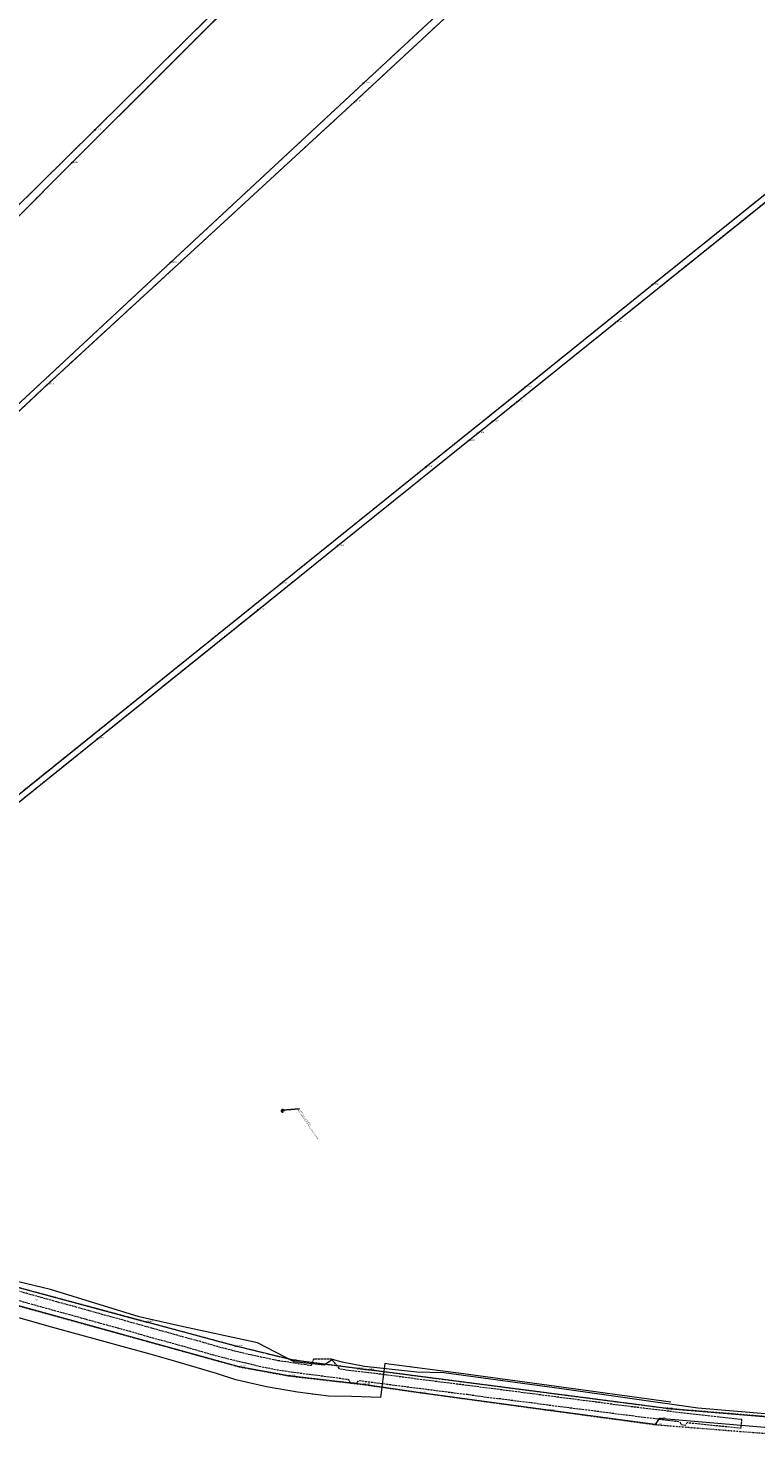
# Model space of a CAD drawing. Header units: metres. Extents: x 6551181 to 6555585, y 5935140 to 5937297.
# Tile 91 of 97: x 6552128 to 6552614, y 5935790 to 5936733. Entities that reach past the tile are written whole.
import ezdxf
from ezdxf import colors
from ezdxf.entities.mleader import LeaderData, LeaderLine
from ezdxf.enums import TextEntityAlignment as Align
from ezdxf.math import Vec2, Vec3

# ---------------------------------------------------------------- set-up
doc = ezdxf.new("R2010")
doc.units = ezdxf.units.M
for name, pattern in [('1.5_0.5', [2, 1.5, -0.5]), ('218-500', [1, 0.5, -0.5]), ('219-500', [0])]:
    doc.linetypes.add(name, pattern=pattern)
for name, color, linetype in [('202-Punkt graniczny stabilizowany trwale', 7, 'Continuous'), ('202-Punkt graniczny stabilizowany trwale-Atr103', 7, 'Continuous'), ('203-Punkt załamania granicy działki nie stabilizowany', 7, 'Continuous'), ('203-Punkt załamania granicy działki nie stabilizowany-Atr103', 7, 'Continuous'), ('218-Granica użytku', 7, 'Continuous'), ('219-Linia granicy', 7, 'Continuous'), ('jezdnia (powierzchnia)', 7, 'Continuous'), ('jezdnia (powierzchnia)-Atr17', 7, 'Continuous'), ('przewód kanalizacyjny (linia)', 7, 'Continuous'), ('przewód kanalizacyjny (linia)-Atr1', 7, 'Continuous'), ('przewód telekomunikacyjny (linia)', 7, 'Continuous'), ('przewód telekomunikacyjny (linia)-Atr1', 7, 'Continuous')]:
    doc.layers.add(name, color=color, linetype=linetype)
doc.layers.add('_odwodnienie', color=150, linetype='Continuous', lineweight=50)
doc.layers.add('_opis', color=7, linetype='Continuous', lineweight=18)
doc.styles.add('marcin', font='arial.ttf')
doc.styles.get("Standard").update_dxf_attribs({"font": 'arial.ttf'})

# ---------------------------------------------------------------- blocks, each defined once
blk = doc.blocks.new('203')
at = {"linetype": 'Continuous', "lineweight": 0}
h = blk.add_hatch(color=0, dxfattribs=at)
edge = h.paths.add_edge_path()
edge.add_arc((0, 0), 0.045, 0, 360)
blk = doc.blocks.new('202')
at = {"color": 0, "linetype": 'Continuous', "lineweight": -2}
blk.add_circle((0, 0), 2.5, dxfattribs=at)

msp = doc.modelspace()

# ---------------------------------------------------------------- linework, layer by layer
at = {"layer": '218-Granica użytku', "color": 3, "linetype": '218-500', "lineweight": 18, "flags": 128}
for points in [[(6552327.23, 5936818.21), (6552172.45, 5936664.85)], [(6552346.09, 5936683.66), (6552460.14, 5936789.44)], [(6552157, 5936642.86), (6552282, 5936767.69)], [(6552402.75, 5936743.23), (6552352.06, 5936696.16)], [(6552352.06, 5936696.16), (6552222.95, 5936576.26)], [(6552140.73, 5936494.88), (6552346.09, 5936683.66)], [(6552172.45, 5936664.85), (6552079.79, 5936573.66)], [(6552017.45, 5936502.57), (6552157, 5936642.86)], [(6552623.69, 5936624.57), (6552544.88, 5936561.35)], [(6552520.51, 5936536.32), (6552626.32, 5936621.32)], [(6552222.95, 5936576.26), (6552095.84, 5936458)], [(6552544.88, 5936561.35), (6552460.08, 5936493.13)], [(6552454.33, 5936483.09), (6552520.51, 5936536.32)], [(6552129.93, 5936484.76), (6552140.73, 5936494.88)], [(6552460.08, 5936493.13), (6552393.6, 5936439.74)], [(6552104.25, 5936460.69), (6552129.93, 5936484.76)], [(6552438.19, 5936470.08), (6552454.33, 5936483.09)], [(6552428.37, 5936462.27), (6552438.19, 5936470.08)], [(6552388.87, 5936430.52), (6552422.02, 5936457.13)], [(6552422.02, 5936457.13), (6552428.37, 5936462.27)], [(6552390.34, 5936437.1), (6552296.61, 5936361.71)], [(6552393.6, 5936439.74), (6552390.34, 5936437.1)], [(6552334.65, 5936386.99), (6552388.87, 5936430.52)], [(6552281.52, 5936344.32), (6552334.65, 5936386.99)], [(6552296.61, 5936361.71), (6552124.61, 5936223.48)], [(6552174.23, 5936258.16), (6552281.52, 5936344.32)], [(6552124, 5936217.75), (6552174.23, 5936258.16)], [(6552207.19, 5935868.51), (6552071.81, 5935904.95)], [(6552116.14, 5935880.9), (6552269.02, 5935838.68)], [(6552235.26, 5935860.96), (6552207.19, 5935868.51)], [(6552266.72, 5935852.49), (6552235.26, 5935860.96)], [(6552305.13, 5935843.05), (6552266.72, 5935852.49)], [(6552347.67, 5935837.64), (6552305.13, 5935843.05)], [(6552269.02, 5935838.68), (6552302.14, 5935832.64)], [(6552302.14, 5935832.64), (6552352.08, 5935826.86)], [(6552355.67, 5935836.6), (6552347.67, 5935837.64)], [(6552554.81, 5935810.84), (6552355.67, 5935836.6)], [(6552352.08, 5935826.86), (6552390.04, 5935821.41)], [(6552390.04, 5935821.41), (6552475.44, 5935809.77)], [(6552475.44, 5935809.77), (6552546.91, 5935800.09)], [(6552694.83, 5935799.34), (6552554.81, 5935810.84)], [(6552546.91, 5935800.09), (6552604.53, 5935795.48)], [(6552604.53, 5935795.48), (6552654.86, 5935791.61)]]:
    msp.add_lwpolyline(points, dxfattribs=at)
at = {"layer": '219-Linia granicy', "color": 7, "linetype": '219-500', "lineweight": 18, "flags": 128}
for points in [[(6552541.91, 5936865.27), (6552346.09, 5936683.66)], [(6552172.45, 5936664.85), (6552327.23, 5936818.21)], [(6552352.06, 5936696.16), (6552479.87, 5936814.85)], [(6552157, 5936642.86), (6552282, 5936767.69)], [(6552222.95, 5936576.26), (6552352.06, 5936696.16)], [(6552140.73, 5936494.88), (6552346.09, 5936683.66)], [(6552079.79, 5936573.66), (6552172.45, 5936664.85)], [(6551968.52, 5936453.38), (6552157, 5936642.86)], [(6552544.88, 5936561.35), (6552623.69, 5936624.57)], [(6552520.51, 5936536.32), (6552626.32, 5936621.32)], [(6552222.95, 5936576.26), (6552029.32, 5936396.11)], [(6552460.08, 5936493.13), (6552544.88, 5936561.35)], [(6552454.33, 5936483.09), (6552520.51, 5936536.32)], [(6552140.73, 5936494.88), (6552104.25, 5936460.69)], [(6552393.6, 5936439.74), (6552460.08, 5936493.13)], [(6552438.19, 5936470.08), (6552454.33, 5936483.09)], [(6552428.37, 5936462.27), (6552438.19, 5936470.08)], [(6552334.65, 5936386.99), (6552422.02, 5936457.13)], [(6552422.02, 5936457.13), (6552428.37, 5936462.27)], [(6552296.61, 5936361.71), (6552393.6, 5936439.74)], [(6552281.52, 5936344.32), (6552334.65, 5936386.99)], [(6552055.35, 5936167.77), (6552296.61, 5936361.71)], [(6552174.23, 5936258.16), (6552281.52, 5936344.32)], [(6552059.49, 5936165.9), (6552174.23, 5936258.16)], [(6552071.81, 5935904.95), (6552207.19, 5935868.51)], [(6552269.02, 5935838.68), (6552116.14, 5935880.9)], [(6552266.72, 5935852.49), (6552207.19, 5935868.51)], [(6552305.13, 5935843.05), (6552266.72, 5935852.49)], [(6552347.67, 5935837.64), (6552305.13, 5935843.05)], [(6552302.14, 5935832.64), (6552269.02, 5935838.68)], [(6552352.08, 5935826.86), (6552302.14, 5935832.64)], [(6552347.67, 5935837.64), (6552355.67, 5935836.6)], [(6552554.81, 5935810.84), (6552355.67, 5935836.6)], [(6552390.04, 5935821.41), (6552352.08, 5935826.86)], [(6552475.44, 5935809.77), (6552390.04, 5935821.41)], [(6552546.91, 5935800.09), (6552475.44, 5935809.77)], [(6552549.56, 5935804.15), (6552546.91, 5935800.09)], [(6552716.57, 5935789.96), (6552549.56, 5935804.15)], [(6552554.81, 5935810.84), (6552694.83, 5935799.34)]]:
    msp.add_lwpolyline(points, dxfattribs=at)
at = {"layer": '_odwodnienie', "linetype": 'ByBlock'}
for points in [[(6552298.221, 5936009.4336), (6552298.221, 5936009.8336), (6552297.621, 5936009.8336), (6552297.621, 5936009.4336), (6552298.221, 5936009.4336)], [(6552297.771, 5936009.4336), (6552297.771, 5936009.8336)], [(6552297.921, 5936009.4336), (6552297.921, 5936009.8336)], [(6552298.071, 5936009.4336), (6552298.071, 5936009.8336)]]:
    msp.add_lwpolyline(points, dxfattribs=at)
at = {"layer": 'jezdnia (powierzchnia)', "color": 7, "linetype": '1.5_0.5', "lineweight": 18, "flags": 128}
msp.add_lwpolyline([(6551328.96, 5936334.85), (6551328.85, 5936339.4), (6551328.73, 5936357.03), (6551328.59, 5936376.23), (6551328.4, 5936397.13), (6551328.02, 5936414.29), (6551322.56, 5936409.84), (6551322.26, 5936398.68), (6551322.27, 5936387.64), (6551322.38, 5936376.93), (6551322.42, 5936367), (6551322.25, 5936346.98), (6551322.6, 5936337.31), (6551322.85, 5936327.45), (6551322.83, 5936325.77), (6551322.74, 5936320.86), (6551322.68, 5936317.17), (6551322.78, 5936307.21), (6551322.67, 5936297.56), (6551322.68, 5936287.57), (6551322.74, 5936279.01), (6551322.14, 5936267.97), (6551321.65, 5936262.65), (6551321.72, 5936261), (6551321.78, 5936259.98), (6551322.11, 5936257.72), (6551322.27, 5936255.96), (6551322.39, 5936254.52), (6551322.15, 5936252.96), (6551321.69, 5936250.98), (6551320.76, 5936248.16), (6551319.46, 5936245.23), (6551318.96, 5936243.62), (6551318.38, 5936241.01), (6551316.02, 5936222.64), (6551315.83, 5936219.84), (6551316.38, 5936210.81), (6551316.01, 5936207.91), (6551315.14, 5936200.41), (6551314.97, 5936199.68), (6551313.67, 5936198.52), (6551311.34, 5936197.7), (6551307.54, 5936198.81), (6551305.83, 5936196.21), (6551312.51, 5936190.73), (6551313.39, 5936189.35), (6551312.99, 5936186.91), (6551312.92, 5936183.49), (6551313.3, 5936180.11), (6551314.08, 5936177.55), (6551314.7, 5936175.79), (6551314.44, 5936174.65), (6551312.67, 5936172.43), (6551311.85, 5936172.5), (6551311.19, 5936171.27), (6551311.05, 5936169.19), (6551311.25, 5936168.73), (6551309.45, 5936165.18), (6551312.18, 5936163.98), (6551313.59, 5936166.07), (6551317.23, 5936168.57), (6551319.56, 5936168.77), (6551324.09, 5936164.11), (6551325.69, 5936162.67), (6551325.47, 5936161.1), (6551327.95, 5936158.95), (6551329.62, 5936159.04), (6551332.98, 5936156.08), (6551340.48, 5936149.19), (6551347.83, 5936142.43), (6551354.99, 5936135.82), (6551361.1, 5936130.02), (6551368.01, 5936123.21), (6551374.45, 5936116.65), (6551380.77, 5936110.1), (6551380.75, 5936107.84), (6551380.43, 5936106.99), (6551383.32, 5936104.18), (6551384.35, 5936104.44), (6551386.16, 5936104.24), (6551387.51, 5936103), (6551394.02, 5936096.15), (6551400.74, 5936089.06), (6551407.43, 5936082.07), (6551414.96, 5936073.7), (6551417.26, 5936071.24), (6551417.54, 5936068.85), (6551417.08, 5936067.39), (6551416.53, 5936066.51), (6551418.44, 5936064.69), (6551420.06, 5936065.32), (6551421.11, 5936065.47), (6551423.09, 5936065.27), (6551427.21, 5936061.47), (6551434.23, 5936055.28), (6551441.76, 5936048.87), (6551449.56, 5936042.36), (6551457.43, 5936035.97), (6551465.65, 5936029.87), (6551474.74, 5936023.08), (6551483.63, 5936016.83), (6551492.82, 5936010.56), (6551496.69, 5936007.92), (6551496.38, 5936006.4), (6551500.73, 5936003.64), (6551502.28, 5936004.36), (6551510, 5935999.26), (6551519.09, 5935993.33), (6551527.43, 5935987.94), (6551535.54, 5935982.98), (6551543.65, 5935977.72), (6551552.14, 5935972.93), (6551561.61, 5935968.23), (6551570.6, 5935964.82), (6551581.27, 5935961.57), (6551591.01, 5935959.14), (6551597.53, 5935957.63), (6551598.04, 5935956.71), (6551598.34, 5935954.89), (6551601.02, 5935954.23), (6551603.27, 5935956.5), (6551604.19, 5935956.44), (6551614.44, 5935954.25), (6551624.03, 5935952.41), (6551633.65, 5935950.68), (6551643.66, 5935949.13), (6551649.85, 5935948.21), (6551660.16, 5935947.16), (6551670.33, 5935946.28), (6551680.51, 5935945.58), (6551690.73, 5935944.67), (6551701.45, 5935943.82), (6551706.39, 5935943.35), (6551707.39, 5935941.45), (6551711.28, 5935940.88), (6551713.28, 5935942.8), (6551715.25, 5935942.66), (6551721.35, 5935942.22), (6551752.78, 5935940.08), (6551762.58, 5935939.42), (6551772.73, 5935938.68), (6551783.19, 5935937.92), (6551793.12, 5935937.25), (6551803.61, 5935936.53), (6551816.47, 5935935.66), (6551827.08, 5935934.95), (6551837.44, 5935934.3), (6551838.95, 5935934.11), (6551840.54, 5935930.96), (6551844.05, 5935930.93), (6551845.21, 5935933.24), (6551845.88, 5935933.65), (6551848.35, 5935933.59), (6551864.54, 5935932.06), (6551872.1, 5935931.21), (6551883.27, 5935929.95), (6551887.52, 5935929.3), (6551888.3, 5935928.47), (6551889.27, 5935927), (6551889.8, 5935925.29), (6551888.46, 5935921.18), (6551893.61, 5935921.03), (6551897.26, 5935920.92), (6551897.56, 5935926.27), (6551899.74, 5935927.57), (6551904.71, 5935926.85), (6551911.07, 5935925.83), (6551911.71, 5935924.67), (6551912.04, 5935923.9), (6551915.56, 5935923.37), (6551916.14, 5935924.18), (6551916.85, 5935924.92), (6551923.67, 5935923.8), (6551933.47, 5935922.17), (6551946.23, 5935919.92), (6551946.86, 5935918.95), (6551946.97, 5935917.94), (6551949.03, 5935915.66), (6551950.87, 5935917.18), (6551951.58, 5935918.19), (6551952.42, 5935918.86), (6551960.7, 5935917.37), (6551971.47, 5935915.4), (6551981.95, 5935913.57), (6551992.49, 5935911.65), (6551995.74, 5935911.01), (6551996.16, 5935910.41), (6551996.41, 5935909.03), (6552000.08, 5935908.33), (6552001.09, 5935909.46), (6552001.34, 5935909.66), (6552001.89, 5935909.89), (6552011.06, 5935908.38), (6552016.54, 5935907.3), (6552016.98, 5935906.37), (6552017.08, 5935905.24), (6552021, 5935904.44), (6552021.75, 5935905.56), (6552022.37, 5935906.31), (6552031.19, 5935904.66), (6552041.47, 5935902.98), (6552051.85, 5935901.04), (6552054.87, 5935900.36), (6552055.79, 5935898.24), (6552061.21, 5935896.92), (6552062.37, 5935898.83), (6552071.26, 5935896.73), (6552082.21, 5935893.77), (6552092.4, 5935891.09), (6552102.69, 5935888.17), (6552113.23, 5935885.31), (6552123.85, 5935882.37), (6552135.02, 5935879.28), (6552145.58, 5935876.34), (6552156.23, 5935873.42), (6552166.76, 5935870.42), (6552177.31, 5935867.56), (6552187.87, 5935864.65), (6552198.25, 5935861.79), (6552209.38, 5935858.53), (6552220.11, 5935855.69), (6552230.86, 5935852.63), (6552241.36, 5935849.67), (6552251.73, 5935846.66), (6552262.36, 5935843.89), (6552273.37, 5935841.27), (6552283.55, 5935838.85), (6552294.39, 5935836.69), (6552304.73, 5935835.22), (6552315.64, 5935833.74), (6552325.3, 5935832.55), (6552341.64, 5935830.38), (6552342.44, 5935829.69), (6552342.92, 5935828.2), (6552347.56, 5935827.77), (6552348.74, 5935829.5), (6552357.01, 5935828.52), (6552367.7, 5935827.13), (6552378.13, 5935825.75), (6552388.65, 5935824.39), (6552399.32, 5935823.07), (6552410.02, 5935821.67), (6552421.24, 5935820.34), (6552432.45, 5935818.68), (6552443.48, 5935817.42), (6552453.95, 5935816.03), (6552464.58, 5935814.75), (6552475.04, 5935813.29), (6552485.68, 5935811.95), (6552496.02, 5935810.59), (6552506.48, 5935809.35), (6552517.51, 5935807.84), (6552527.97, 5935806.56), (6552538.97, 5935805.09), (6552549.67, 5935803.82), (6552560.33, 5935802.42), (6552563.29, 5935802), (6552563.74, 5935801.13), (6552564.02, 5935800.22), (6552567.24, 5935799.81), (6552567.73, 5935800.53), (6552568.53, 5935801.4), (6552572.89, 5935801.02), (6552583.15, 5935799.96), (6552593.78, 5935798.88), (6552604.38, 5935797.88), (6552604.85, 5935803.41), (6552594.33, 5935804.61), (6552583.62, 5935805.8), (6552573.64, 5935806.91), (6552560.78, 5935808.39), (6552550.39, 5935809.67), (6552539.28, 5935811.02), (6552528.7, 5935812.3), (6552517.88, 5935813.68), (6552507.21, 5935815.18), (6552496.69, 5935816.5), (6552486.46, 5935817.81), (6552475.57, 5935819.24), (6552465.35, 5935820.56), (6552454.34, 5935821.99), (6552444.06, 5935823.33), (6552432.93, 5935824.71), (6552421.95, 5935826.21), (6552410.72, 5935827.55), (6552399.95, 5935828.95), (6552389.17, 5935830.26), (6552378.67, 5935831.73), (6552368.16, 5935833.12), (6552357.84, 5935834.4), (6552341.74, 5935836.31), (6552336.11, 5935837.13), (6552334.8, 5935838.98), (6552330.67, 5935843.7), (6552318.52, 5935843.8), (6552316.94, 5935839.51), (6552316.2, 5935839.6), (6552305.46, 5935841.19), (6552295.05, 5935842.73), (6552284.97, 5935844.88), (6552274.4, 5935847.14), (6552263.73, 5935849.7), (6552253.14, 5935852.53), (6552242.97, 5935855.52), (6552232.46, 5935858.37), (6552221.65, 5935861.46), (6552210.76, 5935864.4), (6552199.91, 5935867.46), (6552189.25, 5935870.45), (6552178.83, 5935873.3), (6552168.21, 5935876.2), (6552157.7, 5935879.19), (6552146.88, 5935882.12), (6552136.56, 5935885.03), (6552125.26, 5935888.16), (6552114.69, 5935891.09), (6552104.07, 5935894), (6552093.85, 5935896.89), (6552083.28, 5935899.67), (6552072.56, 5935902.58), (6552063.5, 5935904.64), (6552052.58, 5935906.96), (6552042.37, 5935908.85), (6552032.31, 5935910.58), (6552022.24, 5935912.51), (6552011.71, 5935914.3), (6552002.97, 5935915.91), (6551993.33, 5935917.67), (6551982.85, 5935919.56), (6551972.16, 5935921.42), (6551961.7, 5935923.41), (6551953.29, 5935924.88), (6551942.99, 5935926.75), (6551934.58, 5935928.16), (6551924.41, 5935929.85), (6551914.55, 5935931.45), (6551905.1, 5935932.89), (6551895.51, 5935934.28), (6551883.79, 5935935.93), (6551872.57, 5935937.31), (6551861.48, 5935938.41), (6551857.21, 5935938.77), (6551855.83, 5935941.56), (6551851.73, 5935941.94), (6551850.16, 5935939.44), (6551849.12, 5935939.43), (6551837.69, 5935940.23), (6551827.26, 5935940.93), (6551816.56, 5935941.65), (6551812.11, 5935941.89), (6551811.08, 5935942.83), (6551810.63, 5935944.01), (6551806.62, 5935944.32), (6551805.99, 5935943.23), (6551804.96, 5935942.43), (6551799.31, 5935943), (6551795.45, 5935943.07), (6551783.27, 5935943.93), (6551772.84, 5935944.64), (6551762.97, 5935945.37), (6551756.57, 5935946.71), (6551756.45, 5935947.99), (6551753.18, 5935948.46), (6551752.63, 5935947.03), (6551751.78, 5935946.29), (6551742.41, 5935946.78), (6551732.33, 5935947.44), (6551722.23, 5935948.29), (6551712.3, 5935948.93), (6551701.77, 5935949.75), (6551691.2, 5935950.61), (6551680.87, 5935951.49), (6551670.8, 5935952.18), (6551660.52, 5935953.19), (6551650.73, 5935954.13), (6551644.52, 5935955.05), (6551634.47, 5935956.54), (6551625.17, 5935958.24), (6551619.83, 5935959.35), (6551619.26, 5935960.49), (6551619.22, 5935962.61), (6551616.6, 5935963.05), (6551615.17, 5935961.02), (6551614.13, 5935960.5), (6551605.28, 5935962.2), (6551598.18, 5935963.63), (6551597.76, 5935964.59), (6551597.78, 5935967.09), (6551594.81, 5935968.01), (6551593.76, 5935965.74), (6551592.79, 5935964.93), (6551592.31, 5935964.89), (6551582.34, 5935967.37), (6551580.88, 5935967.83), (6551580.18, 5935968.71), (6551580.27, 5935970.63), (6551577.49, 5935971.77), (6551576.35, 5935970.29), (6551575.07, 5935969.6), (6551572.38, 5935970.41), (6551563.7, 5935973.87), (6551554.87, 5935978.16), (6551546.49, 5935983.02), (6551538.48, 5935988.13), (6551530.39, 5935993.18), (6551522.02, 5935998.55), (6551512.6, 5936004.66), (6551512.61, 5936005.55), (6551512.85, 5936007.35), (6551509.68, 5936009.41), (6551508.18, 5936008.59), (6551507, 5936008.48), (6551503.89, 5936010.34), (6551495.82, 5936015.64), (6551486.91, 5936021.79), (6551477.95, 5936028.1), (6551468.99, 5936034.63), (6551460.81, 5936040.8), (6551453.03, 5936047.14), (6551445.31, 5936053.57), (6551437.77, 5936059.97), (6551432.57, 5936064.65), (6551432.07, 5936066.32), (6551432.09, 5936068.02), (6551434.37, 5936071.22), (6551434.62, 5936071.59), (6551431.83, 5936073.34), (6551429.29, 5936070.94), (6551427.75, 5936070.76), (6551425.93, 5936071.17), (6551425.46, 5936071.49), (6551419.42, 5936077.79), (6551411.69, 5936086.16), (6551404.87, 5936093.24), (6551398.24, 5936100.37), (6551391.7, 5936107.27), (6551389.12, 5936111.46), (6551389.9, 5936112.46), (6551387.37, 5936115.19), (6551385.78, 5936114.88), (6551384.49, 5936114.89), (6551378.57, 5936120.76), (6551371.92, 5936127.68), (6551366.59, 5936132.83), (6551366.87, 5936133.78), (6551367.08, 5936134.17), (6551367.64, 5936134.92), (6551365, 5936137.57), (6551363.64, 5936136.69), (6551362.7, 5936136.71), (6551359.88, 5936139.65), (6551338.07, 5936159.81), (6551329.19, 5936168.03), (6551324.89, 5936173.07), (6551320.86, 5936179.47), (6551319.58, 5936183.33), (6551319.65, 5936188.36), (6551322.11, 5936204.81), (6551327.17, 5936242.31), (6551330.39, 5936265.19), (6551329.96, 5936267.22), (6551329.39, 5936272.76), (6551329.1, 5936274.41), (6551328.86, 5936276.23), (6551328.83, 5936278.38), (6551328.89, 5936294.47)], close=True, dxfattribs=at)
at = {"layer": 'przewód kanalizacyjny (linia)', "color": 34, "linetype": 'Continuous', "lineweight": 18, "flags": 128}
msp.add_lwpolyline([(6552557.48, 5935815), (6552476.15, 5935826.19), (6552418.78, 5935834.11), (6552369, 5935840.55), (6552366.3, 5935840.84), (6552363.33, 5935818.13), (6552343.94, 5935818.77), (6552328.5, 5935819.15), (6552307.85, 5935821.84), (6552287.13, 5935825.42), (6552266.79, 5935829.97), (6552253.85, 5935834.28), (6552226.58, 5935842.26), (6552209.53, 5935847.22), (6552144.42, 5935864.87), (6552080.88, 5935882.98)], dxfattribs=at)
at = {"layer": 'przewód telekomunikacyjny (linia)', "color": 30, "linetype": 'Continuous', "lineweight": 18, "flags": 128}
msp.add_lwpolyline([(6552623.03, 5935807.11), (6552575.39, 5935811.05), (6552484.63, 5935824), (6552405.78, 5935834.67), (6552387.65, 5935835.22), (6552352.75, 5935838.95), (6552337.66, 5935841.8), (6552331.21, 5935843.49), (6552325.67, 5935839.88), (6552305.67, 5935841.94), (6552281.25, 5935854.61), (6552229.73, 5935865.81), (6552202.06, 5935872.12), (6552142.85, 5935890.28), (6552105.38, 5935899.31)], dxfattribs=at)

# ---------------------------------------------------------------- block references
at = {"layer": '202-Punkt graniczny stabilizowany trwale', "color": 7, "linetype": 'Continuous', "lineweight": 18, "xscale": 0.1, "yscale": 0.1}
for p in [(6552352.06, 5936696.16), (6552346.09, 5936683.66), (6552172.45, 5936664.85), (6552157, 5936642.86), (6552222.95, 5936576.26), (6552544.88, 5936561.35), (6552520.51, 5936536.32), (6552140.73, 5936494.88), (6552460.08, 5936493.13), (6552454.33, 5936483.09), (6552438.19, 5936470.08), (6552422.02, 5936457.13), (6552428.37, 5936462.27), (6552393.6, 5936439.74), (6552334.65, 5936386.99), (6552296.61, 5936361.71), (6552281.52, 5936344.32), (6552174.23, 5936258.16), (6552207.19, 5935868.51), (6552266.72, 5935852.49), (6552269.02, 5935838.68), (6552302.14, 5935832.64), (6552355.67, 5935836.6), (6552352.08, 5935826.86), (6552390.04, 5935821.41), (6552475.44, 5935809.77), (6552554.81, 5935810.84), (6552546.91, 5935800.09)]:
    msp.add_blockref('202', p, dxfattribs=at)
at = {"layer": '203-Punkt załamania granicy działki nie stabilizowany', "color": 7, "linetype": 'Continuous', "lineweight": 18}
for p in [(6552305.13, 5935843.05), (6552347.67, 5935837.64), (6552549.56, 5935804.15)]:
    msp.add_blockref('203', p, dxfattribs=at)

# ---------------------------------------------------------------- texts
at = {"layer": '202-Punkt graniczny stabilizowany trwale-Atr103', "color": 7, "width": 0.9}
for s, p in [('ZAK2310', (6552352.06, 5936696.16)), ('ZAK2301', (6552157, 5936642.86)), ('ZAK2302', (6552222.95, 5936576.26)), ('ZAK1224', (6552140.73, 5936494.88)), ('ZAK2244', (6552266.72, 5935852.49)), ('ZAK2249', (6552269.02, 5935838.68)), ('ZAK2248', (6552302.14, 5935832.64)), ('ZAK2083', (6552352.08, 5935826.86)), ('ZAK2084', (6552390.04, 5935821.41)), ('ZAK2085', (6552475.44, 5935809.77)), ('ZAK2241', (6552554.81, 5935810.84)), ('ZAK1107', (6552546.91, 5935800.09))]:
    msp.add_text(s, height=0.75, dxfattribs=at).set_placement(p)
for s, p in [('ZAK2303', (6552346.09, 5936683.66)), ('ZAK2466', (6552172.45, 5936664.85)), ('ZAK2537', (6552544.88, 5936561.35)), ('ZAK2534', (6552520.51, 5936536.32)), ('ZAK2538', (6552460.08, 5936493.13)), ('ZAK2199', (6552454.33, 5936483.09)), ('ZAK2200', (6552428.37, 5936462.27)), ('ZAK2207', (6552438.19, 5936470.08)), ('ZAK2208', (6552422.02, 5936457.13)), ('ZAK2539', (6552393.6, 5936439.74)), ('ZAK2202', (6552334.65, 5936386.99)), ('ZAK2533', (6552296.61, 5936361.71)), ('ZAK2532', (6552281.52, 5936344.32)), ('ZAK2531', (6552174.23, 5936258.16)), ('ZAK2674', (6552207.19, 5935868.51)), ('ZAK2671', (6552355.67, 5935836.6))]:
    msp.add_text(s, height=0.75, dxfattribs=at).set_placement(p, align=Align.BOTTOM_LEFT)
at = {"layer": '203-Punkt załamania granicy działki nie stabilizowany-Atr103', "color": 7, "width": 0.9}
for s, p in [('ZAK2243', (6552305.13, 5935843.05)), ('ZAK2242', (6552347.67, 5935837.64)), ('ZAK1507', (6552549.56, 5935804.15))]:
    msp.add_text(s, height=0.75, dxfattribs=at).set_placement(p)
at = {"layer": 'jezdnia (powierzchnia)-Atr17', "color": 7, "width": 0.9}
msp.add_text('j.mb.', height=0.75, rotation=344.253, dxfattribs=at).set_placement((6552132.29, 5935883.37))
at = {"layer": 'przewód kanalizacyjny (linia)-Atr1', "color": 34, "width": 0.9}
for rotation, p in [(344.481, (6552242, 5935837.74)), (353.421, (6552383.06, 5935838.74)), (83.356, (6552363.89, 5935822.39)), (352.14, (6552442.35, 5935830.86)), (353.353, (6552317.58, 5935820.57)), (352.96, (6552510.62, 5935821.45))]:
    msp.add_text('ks110', height=0.75, rotation=rotation, dxfattribs=at).set_placement(p, align=Align.MIDDLE_LEFT)
at = {"layer": 'przewód telekomunikacyjny (linia)-Atr1', "color": 30, "width": 0.9}
for rotation, p in [(347.942, (6552217.71, 5935868.56)), (332.578, (6552290.06, 5935850.04)), (352.673, (6552560.94, 5935813.11))]:
    msp.add_text('tA', height=0.75, rotation=rotation, dxfattribs=at).set_placement(p, align=Align.MIDDLE_LEFT)

# ---------------------------------------------------------------- leaders
at = {"layer": '_opis'}
ml = msp.add_multileader_mtext('Standard', dxfattribs=at)
ml.set_content('wpust KD wraz z przykanalikiem -\\Podprowadzenie wody do istniejącego przepustu stalowego ', color=256, style='marcin')
ml.set_leader_properties()
ml.build(insert=Vec2(0, 0))
ml.multileader.update_dxf_attribs({"text_right_attachment_type": 6, "dogleg_length": 0.36, "arrow_head_size": 0.18})
ctx = ml.context
ctx.base_point, ctx.char_height, ctx.arrow_head_size, ctx.landing_gap_size, ctx.plane_origin, ctx.plane_x_axis, ctx.plane_y_axis = Vec3(6552309.2207, 5936010.7136), 0.65, 0.18, 0.09, Vec3(6552369.8759, 5935968.5143), Vec3(0.56445905, -0.82546107), Vec3(0.82546107, 0.56445905)
ctx.right_attachment = 6
notes = []
notes.append((ctx, [(0, (1, 1, 0), (6552309.0175, 5936011.0107), (0.56445905, -0.82546107), 0.36, [(0, [(6552297.6919, 5936010.0734)], 0, [])])]))
ctx.mtext.insert, ctx.mtext.text_direction, ctx.mtext.rotation, ctx.mtext.flow_direction = Vec3(6552309.6184, 5936010.8765), Vec3(0.56445905, -0.82546107), 5.31216676, 5
for ctx, leaders in notes:
    for number, flags, end, landing, length, lines in leaders:
        leader = LeaderData()
        leader.index, (leader.has_last_leader_line, leader.has_dogleg_vector, leader.attachment_direction) = number, flags
        leader.last_leader_point, leader.dogleg_vector, leader.dogleg_length = Vec3(end), Vec3(landing), length
        for number, points, colour, breaks in lines:
            line = LeaderLine()
            line.index, line.vertices, line.color, line.breaks = number, Vec3.list(points), colors.encode_raw_color(colour), breaks
            leader.lines.append(line)
        ctx.leaders.append(leader)

doc.saveas('drawing.dxf')
